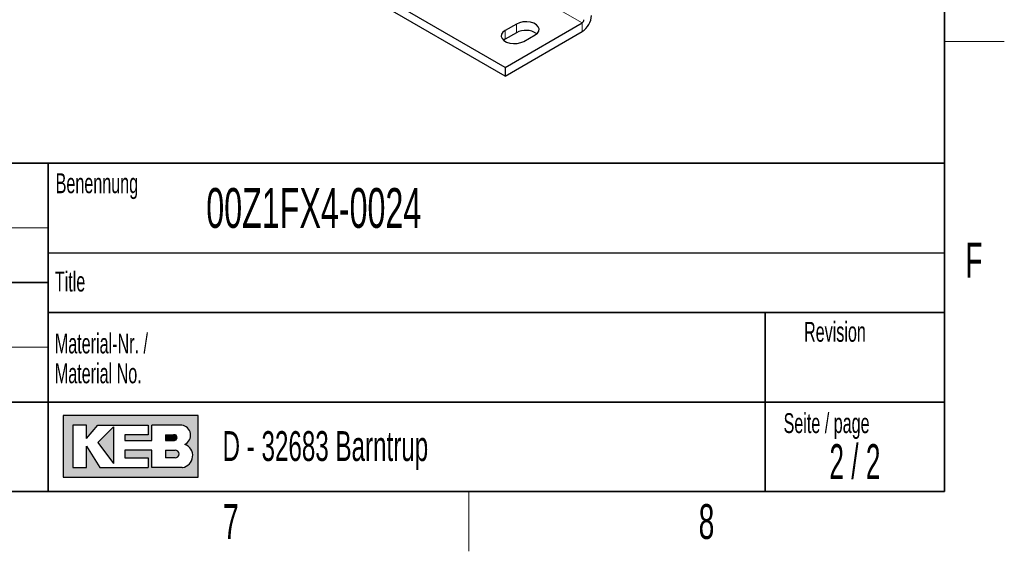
# Model space of a CAD drawing. Header units: millimetres. Extents: x 5 to 418, y 2 to 292.
# Tile 16 of 24: x 315 to 414, y 6 to 59. Entities that reach past the tile are written whole.
import ezdxf

# ---------------------------------------------------------------- set-up
doc = ezdxf.new("R2010")
doc.units = ezdxf.units.MM
doc.layers.add('SLD-0', color=7, linetype='Continuous')
doc.styles.add('SLDTEXTSTYLE0', font='TXT', dxfattribs={"width": 0.605})
doc.styles.add('SLDTEXTSTYLE1', font='TXT', dxfattribs={"width": 0.563})

msp = doc.modelspace()

# ---------------------------------------------------------------- hatches: boundary and pattern name
at = {"linetype": 'Continuous'}
h = msp.add_hatch(color=7, dxfattribs=at)
h.paths.add_polyline_path([(319.519086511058, 13.45626988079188), (333.083981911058, 13.45626988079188), (333.083981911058, 19.65736492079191), (319.519086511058, 19.65736492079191)], flags=0)
edge = h.paths.add_edge_path(flags=0)
edge.add_arc((331.3188604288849, 15.61738520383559), 1.20464082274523, -81.72003226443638, 70.1709600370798, ccw=False)
edge.add_line((331.4923410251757, 14.42530131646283), (331.480008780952, 14.42519098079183))
edge.add_line((331.480008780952, 14.42519098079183), (328.4331606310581, 14.42519098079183))
edge.add_line((328.4331606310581, 14.42519098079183), (328.4331606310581, 16.16924896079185))
edge.add_line((328.4331606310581, 16.16924896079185), (325.7201815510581, 16.16924896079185))
edge.add_line((325.7201815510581, 16.16924896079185), (325.7201815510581, 15.39411208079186))
edge.add_line((325.7201815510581, 15.39411208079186), (328.0455921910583, 15.39411208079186))
edge.add_line((328.0455921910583, 15.39411208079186), (328.0455921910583, 14.42519098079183))
edge.add_line((328.0455921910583, 14.42519098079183), (323.2009866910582, 14.42519098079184))
edge.add_line((323.2009866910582, 14.42519098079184), (321.8444971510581, 16.55681740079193))
edge.add_line((321.8444971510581, 16.55681740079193), (321.8444971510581, 14.42519098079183))
edge.add_line((321.8444971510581, 14.42519098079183), (320.4880076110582, 14.42519098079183))
edge.add_line((320.4880076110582, 14.42519098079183), (320.4880076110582, 18.68844382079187))
edge.add_line((320.4880076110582, 18.68844382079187), (321.8444971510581, 18.68844382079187))
edge.add_line((321.8444971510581, 18.68844382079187), (321.8444971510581, 17.33195428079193))
edge.add_line((321.8444971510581, 17.33195428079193), (323.0072024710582, 18.68844382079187))
edge.add_line((323.0072024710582, 18.68844382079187), (328.0455921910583, 18.68844382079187))
edge.add_line((328.0455921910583, 18.68844382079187), (328.0455921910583, 17.71952272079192))
edge.add_line((328.0455921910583, 17.71952272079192), (325.7201815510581, 17.71952272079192))
edge.add_line((325.7201815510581, 17.71952272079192), (325.7201815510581, 17.13817006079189))
edge.add_line((325.7201815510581, 17.13817006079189), (328.4331606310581, 17.13817006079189))
edge.add_line((328.4331606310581, 17.13817006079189), (328.4331606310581, 18.68844382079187))
edge.add_line((328.4331606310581, 18.68844382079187), (331.4242487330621, 18.68844382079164))
edge.add_line((331.4242487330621, 18.68844382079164), (331.4256482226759, 18.68844382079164))
edge.add_line((331.4256482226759, 18.68844382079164), (331.4259454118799, 18.68845828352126))
edge.add_arc((331.2860949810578, 17.67430640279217), 1.023749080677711, -64.45894120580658, 82.14849338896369, ccw=False)
msp.add_hatch(color=7, dxfattribs=at).paths.add_polyline_path([(324.5574762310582, 14.81275942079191), (324.557476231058, 18.49465960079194), (323.0072024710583, 16.94438584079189)], flags=0)
h = msp.add_hatch(color=7, dxfattribs=at)
edge = h.paths.add_edge_path(flags=0)
edge.add_line((329.7896501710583, 17.13817006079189), (330.6013652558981, 17.13817006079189))
edge.add_arc((330.6568434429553, 17.42884639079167), 0.2959232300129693, 259.1945394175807, 460.8054605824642)
edge.add_line((330.6013652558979, 17.71952272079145), (329.7896501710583, 17.71952272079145))
edge.add_line((329.7896501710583, 17.71952272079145), (329.7896501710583, 17.13817006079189))
h = msp.add_hatch(color=7, dxfattribs=at)
edge = h.paths.add_edge_path(flags=0)
edge.add_line((329.7896501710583, 15.39411208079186), (330.7588584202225, 15.39411208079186))
edge.add_arc((330.7588584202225, 15.78168052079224), 0.3875684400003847, 270.0000000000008, 450.0000000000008)
edge.add_line((330.7588584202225, 16.16924896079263), (330.7386620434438, 16.16924896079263))
edge.add_line((330.7386620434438, 16.16924896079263), (329.7896501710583, 16.16924896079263))
edge.add_line((329.7896501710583, 16.16924896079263), (329.7896501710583, 15.39411208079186))

# ---------------------------------------------------------------- linework, layer by layer
at = {"color": 7, "linetype": 'Continuous', "lineweight": 18}
for p, q in [((371.6148289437, 59.1002381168), (312.0292975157, 93.4982332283)), ((363.8837948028, 58.3382572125), (363.8837948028, 57.4672803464)), ((365.0151656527, 58.9913837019), (365.0151656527, 58.1204068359)), ((371.6148289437, 58.2292612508), (371.6148289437, 59.1002381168))]:
    msp.add_line(p, q, dxfattribs=at)
at = {"color": 7, "linetype": 'Continuous', "lineweight": 25}
for p, q in [((363.8837948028, 54.6372071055), (304.2982633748, 89.035202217)), ((363.8837948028, 53.7662302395), (304.2982633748, 88.164225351)), ((363.8837948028, 54.6372071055), (371.6148289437, 59.1002381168)), ((365.0151656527, 58.9913837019), (363.8837948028, 58.3382572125)), ((363.8837948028, 57.4672803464), (363.7271931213, 57.3584967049)), ((363.8837948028, 53.7662302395), (371.6148289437, 58.2292612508)), ((365.0151656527, 58.1204068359), (363.8837948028, 57.4672803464)), ((365.7694128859, 57.2497130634), (366.9007837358, 57.9028395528)), ((363.8837948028, 54.6372071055), (363.8837948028, 53.7662302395))]:
    msp.add_line(p, q, dxfattribs=at)
at = {"color": 7, "linetype": 'Continuous', "lineweight": 25, "flags": 128}
for points in [[(363.8837948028, 58.3382572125), (363.6563651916, 58.162871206), (363.5237413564, 57.9576002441), (363.4966676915, 57.7390741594), (363.5773375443, 57.5249966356), (363.7592155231, 57.3327109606), (364.0275669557, 57.177794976), (364.3606516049, 57.0727990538), (364.7314849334, 57.026229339), (365.1100242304, 57.0418586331), (365.4656024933, 57.1184207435), (365.7694128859, 57.2497130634)], [(366.9007837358, 57.9028395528), (367.128213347, 58.0782255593), (367.2608371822, 58.2834965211), (367.287910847, 58.5020226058), (367.2072409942, 58.7161001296), (367.0253630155, 58.9083858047), (366.7570115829, 59.0633017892), (366.4239269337, 59.1682977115), (366.0530936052, 59.2148674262), (365.6745543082, 59.1992381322), (365.3189760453, 59.1226760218), (365.0151656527, 58.9913837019)]]:
    msp.add_lwpolyline(points, dxfattribs=at)
at = {"color": 7, "linetype": 'Continuous', "lineweight": 25}
for centre, radius, start, end in [((370.5106831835, 59.9554022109), 2.049073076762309, 302.60547834, 357.3945215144), ((371.3939997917, 59.4454663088), 0.4098146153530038, 302.60547834, 357.3945215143), ((365.9480458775, 56.4096598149), 1.948568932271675, 55.2978845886, 118.6038897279)]:
    msp.add_arc(centre, radius, start, end, dxfattribs=at)
at = {"layer": 'SLD-0', "lineweight": 35}
for p, q in [((408, 12), (408, 282.5)), ((318, 45), (266.3304509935, 45)), ((318, 45), (318, 12)), ((318, 45), (318, 40.1053465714)), ((318, 45), (408, 45)), ((318, 45), (318, 12)), ((408, 45), (408, 12)), ((266.3304509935, 33), (318, 33)), ((408, 30), (318, 30)), ((390, 12), (390, 30)), ((266.3304509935, 21), (318, 21)), ((318, 21), (390, 21)), ((390, 21), (408, 21)), ((26, 12), (408, 12)), ((266.3304509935, 12), (318, 12)), ((408, 12), (318, 12))]:
    msp.add_line(p, q, dxfattribs=at)
at = {"layer": 'SLD-0', "lineweight": 18}
for p, q in [((408, 57.25), (414, 57.25)), ((266.3304509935, 38.5), (318, 38.5)), ((266.3304509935, 26.5), (318, 26.5)), ((360.25, 6), (360.25, 12))]:
    msp.add_line(p, q, dxfattribs=at)
at = {"layer": 'SLD-0'}
for p, q in [((318, 36), (408, 36)), ((331.4242487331, 18.6884438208), (331.4256482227, 18.6884438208)), ((331.4256482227, 18.6884438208), (331.4259454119, 18.6884582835)), ((331.480008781, 14.4251909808), (331.4923410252, 14.4253013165))]:
    msp.add_line(p, q, dxfattribs=at)
at = {"layer": 'SLD-0', "linetype": 'Continuous'}
for p, q in [((333.0839819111, 19.6573649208), (319.5190865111, 19.6573649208)), ((319.5190865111, 19.6573649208), (319.5190865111, 13.4562698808)), ((333.0839819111, 13.4562698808), (333.0839819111, 19.6573649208)), ((321.8444971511, 18.6884438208), (320.4880076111, 18.6884438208)), ((320.4880076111, 18.6884438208), (320.4880076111, 14.4251909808)), ((321.8444971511, 17.3319542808), (323.0072024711, 18.6884438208)), ((321.8444971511, 17.3319542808), (321.8444971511, 18.6884438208)), ((323.0072024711, 18.6884438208), (328.0455921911, 18.6884438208)), ((324.5574762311, 18.4946596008), (323.0072024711, 16.9443858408)), ((324.5574762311, 18.4946596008), (324.5574762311, 14.8127594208)), ((328.0455921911, 18.6884438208), (328.0455921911, 17.7195227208)), ((331.4242487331, 18.6884438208), (328.4331606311, 18.6884438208)), ((328.4331606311, 17.1381700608), (328.4331606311, 18.6884438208)), ((331.4242487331, 18.6884438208), (331.4256482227, 18.6884438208)), ((331.4256482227, 18.6884438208), (331.4259454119, 18.6884582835)), ((323.0072024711, 16.9443858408), (324.5574762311, 14.8127594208)), ((325.7201815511, 17.7195227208), (325.7201815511, 17.1381700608)), ((328.0455921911, 17.7195227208), (325.7201815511, 17.7195227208)), ((325.7201815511, 17.1381700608), (328.4331606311, 17.1381700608)), ((329.7896501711, 17.7195227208), (330.6013652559, 17.7195227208)), ((329.7896501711, 17.7195227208), (329.7896501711, 17.1381700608)), ((329.7896501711, 17.1381700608), (330.6013652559, 17.1381700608)), ((321.8444971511, 14.4251909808), (321.8444971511, 16.5568174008)), ((321.8444971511, 16.5568174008), (323.2009866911, 14.4251909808)), ((325.7201815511, 16.1692489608), (325.7201815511, 15.3941120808)), ((328.4331606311, 16.1692489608), (325.7201815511, 16.1692489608)), ((328.4331606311, 14.4251909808), (328.4331606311, 16.1692489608)), ((329.7896501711, 16.1692489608), (330.7588584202, 16.1692489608)), ((329.7896501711, 16.1692489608), (329.7896501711, 15.3941120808)), ((330.7386620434, 16.1692489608), (330.7588584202, 16.1692489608)), ((325.7201815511, 15.3941120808), (328.0455921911, 15.3941120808)), ((328.0455921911, 15.3941120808), (328.0455921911, 14.4251909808)), ((330.7588584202, 15.3941120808), (329.7896501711, 15.3941120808)), ((320.4880076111, 14.4251909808), (321.8444971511, 14.4251909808)), ((323.2009866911, 14.4251909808), (328.0455921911, 14.4251909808)), ((331.480008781, 14.4251909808), (328.4331606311, 14.4251909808)), ((331.480008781, 14.4251909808), (331.4923410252, 14.4253013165)), ((319.5190865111, 13.4562698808), (333.0839819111, 13.4562698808))]:
    msp.add_line(p, q, dxfattribs=at)
for centre, radius, start, end in [((331.2860949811, 17.6743064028), 1.023749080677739, 295.5410587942, 82.148493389), ((330.656843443, 17.4288463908), 0.2959232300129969, 259.1945394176, 100.8054605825), ((330.7588584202, 15.7816805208), 0.3875684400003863, 270, 90), ((331.3188604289, 15.6173852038), 1.204640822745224, 278.2799677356, 70.1709600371)]:
    msp.add_arc(centre, radius, start, end, dxfattribs=at)

# ---------------------------------------------------------------- texts
at = {"layer": 'SLD-0'}
for s, insert, char_height, attachment_point, style in [('Benennung', (318.7636716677, 43.9908879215), 2, 1, 'SLDTEXTSTYLE0'), ('00Z1FX4-0024', (333.8826865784, 42.5045188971), 4, 1, 'SLDTEXTSTYLE0'), ('F', (410.9536166, 37.0010772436), 3.5, 2, 'SLDTEXTSTYLE0'), ('Title', (318.6797653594, 34.1107265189), 2, 1, 'SLDTEXTSTYLE0'), ('Revision', (393.8965220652, 29.0591225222), 2, 1, 'SLDTEXTSTYLE0'), ('Material-Nr. /', (318.6797653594, 27.8878268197), 2, 1, 'SLDTEXTSTYLE0'), ('Material No.', (318.6797653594, 24.8878267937), 2, 1, 'SLDTEXTSTYLE0'), ('Seite / page', (391.8390568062, 19.8830679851), 2, 1, 'SLDTEXTSTYLE0'), ('D - 32683 Barntrup', (335.5202035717, 18.0786992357), 3, 1, 'SLDTEXTSTYLE0'), ('2 / 2', (399.0027718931, 16.770651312), 3.5, 2, 'SLDTEXTSTYLE1'), ('7', (336.3527123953, 10.7429955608), 3.5, 2, 'SLDTEXTSTYLE0'), ('8', (384.1027123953, 10.7429955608), 3.5, 2, 'SLDTEXTSTYLE0')]:
    msp.add_mtext(s, dxfattribs=dict(at, insert=insert, char_height=char_height, attachment_point=attachment_point, style=style))

doc.saveas('drawing.dxf')
